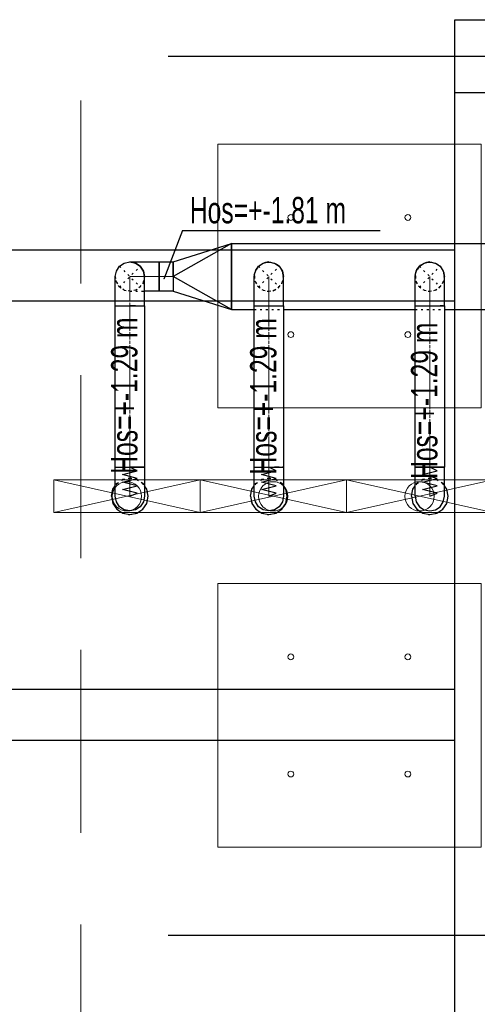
# Model space of a CAD drawing. Header units: centimetres. Extents: x -228435 to 46820, y -89367 to 152985.
# Tile 98 of 252: x -14293 to -11165, y 34528 to 41250. Entities that reach past the tile are written whole.
import ezdxf

# ---------------------------------------------------------------- set-up
doc = ezdxf.new("R2010")
doc.units = ezdxf.units.CM
doc.header["$LTSCALE"] = 50
doc.header["$PDMODE"] = 35
doc.header["$PDSIZE"] = 0.1
for name, pattern in [('Balustrady$0$DASHED', [0.75, 0.5, -0.25]), ('CADVENT_CENTERLINE', [9.9, 7.4, -1, 0.5, -1]), ('CADVENT_HIDDEN', [0.8, 0.25, -0.55]), ('Kondygnacja  -0_5$0$HIDDEN', [9.525, 6.35, -3.175]), ('Kondygnacja  -0_5$0$HIDDEN2', [4.7625, 3.175, -1.5875]), ('Osie rzutów$0$DASHDOT2', [12.7, 6.35, -3.175, 0, -3.175])]:
    doc.linetypes.add(name, pattern=pattern)
doc.layers.get('0').update_dxf_attribs({"color": 8})
doc.layers.get('DEFPOINTS').update_dxf_attribs({"color": 8})
for name, color, linetype in [('01-103-Went PP_poziom-0_5$0$L_Nawiew', 3, 'Continuous'), ('bgde-nawiewDETAILS', 1, 'Continuous'), ('bgde-nawiewEXP', 1, 'Continuous'), ('bgde-nawiewHIDDEN', 1, 'Continuous'), ('bgde-tekst', 7, 'Continuous'), ('Kondygnacja  -0_5$0$ARCH_KONSTR_POWYŻEJ RZUTU', 8, 'Kondygnacja  -0_5$0$HIDDEN'), ('Kondygnacja  -0_5$0$ARCH_KONSTR_POWYŻEJ RZUTU_IST', 8, 'Kondygnacja  -0_5$0$HIDDEN2'), ('Osie rzutów$0$ARCH_INFO_OSIE_IST', 8, 'Osie rzutów$0$DASHDOT2'), ('Osie rzutów$0$ARCH_INFO_OSIE_OPISY_IST', 8, 'Continuous')]:
    doc.layers.add(name, color=color, linetype=linetype)
for name, color, linetype, lineweight in [('bgde-nawiewCEN', 7, 'Continuous', 13), ('bgde_nawiewnik', 11, 'Continuous', 5), ('Kondygnacja  -0_5$0$ARCH_INFO_WYMIARY', 8, 'Continuous', 9), ('SU Lampy kwadratowe  -05$0$ARCH_SUFITY_PODWIESZANE', 8, 'Continuous', 9)]:
    doc.layers.add(name, color=color, linetype=linetype, lineweight=lineweight)
doc.styles.add('Kondygnacja  -0_5$0$Romans', font='Romans.shx', dxfattribs={"width": 0.7})
doc.dimstyles.new('Kondygnacja  -0_5$0$Wymiary 1-100', dxfattribs={"dimtxt": 12, "dimasz": 10, "dimexe": 5, "dimexo": 0, "dimgap": 4, "dimtad": 1, "dimrnd": 0.5, "dimzin": 12, "dimdsep": 46, "dimtxsty": 'Kondygnacja  -0_5$0$Romans', "dimblk": 'Kondygnacja  -0_5$0$_Oblique', "dimcen": 10, "dimdle": 10, "dimclrt": 55, "dimazin": 0, "dimtfac": 1, "dimtmove": 1, "dimatfit": 3, "dimfxl": 0, "dimtolj": 1, "dimtzin": 0, "dimarcsym": 0})

# ---------------------------------------------------------------- blocks, each defined once
blk = doc.blocks.new('Osie rzutów')
at = {"layer": 'Osie rzutów$0$ARCH_INFO_OSIE_IST', "ltscale": 10}
for p, q in [((4436.04, 8600), (15156.54, 8600)), ((4436.24, 8000), (15156.54, 8000))]:
    blk.add_line(p, q, dxfattribs=at)
blk = doc.blocks.new('SU Lampy kwadratowe  -05')
at = {"layer": 'SU Lampy kwadratowe  -05$0$ARCH_SUFITY_PODWIESZANE'}
for points in [[(10820, 8540), (11000, 8540), (11000, 8360), (10820, 8360)], [(10820, 8240), (11000, 8240), (11000, 8060), (10820, 8060)]]:
    blk.add_lwpolyline(points, close=True, dxfattribs=at)
for centre in [(10870, 8490), (10950, 8490), (10870, 8410), (10950, 8410), (10870, 8190), (10950, 8190), (10870, 8110), (10950, 8110)]:
    blk.add_circle(centre, 2, dxfattribs=at)
blk = doc.blocks.new('Kondygnacja  -0_5$0$konstrukcja istniejąca -0.5')
at = {"layer": 'Kondygnacja  -0_5$0$ARCH_KONSTR_POWYŻEJ RZUTU_IST', "ltscale": 10}
for points in [[(11138, 8575), (10982, 8575), (10982, 8625), (11138, 8625), (11138, 8575)], [(10982, 7425), (10982, 8575)], [(9938, 8167.89), (10982, 8167.89)], [(10982, 8132.89), (9938, 8132.89)]]:
    blk.add_lwpolyline(points, dxfattribs=at)
at = {"layer": 'Kondygnacja  -0_5$0$ARCH_KONSTR_POWYŻEJ RZUTU_IST', "ltscale": 10, "elevation": 0}
for points in [[(9938, 8467.89), (10982, 8467.89)], [(10982, 8432.89), (9938, 8432.89)]]:
    blk.add_lwpolyline(points, dxfattribs=at)
blk = doc.blocks.new('Kondygnacja  -0_5$0$_Oblique')
at = {"color": 0, "linetype": 'ByBlock', "lineweight": -2}
blk.add_line((-0.5, -0.5), (0.5, 0.5), dxfattribs=at)
blk = doc.blocks.new('*D212')
at = {"layer": 'DEFPOINTS', "color": 0}
for p in [(-30586.3, 81900), (-30681.1, 12489.5), (9064, 12489.5)]:
    blk.add_point(p, dxfattribs=at)
at = {"layer": 'Kondygnacja  -0_5$0$ARCH_INFO_WYMIARY', "color": 0, "lineweight": -2}
for p, q in [((-30673.1, 81900), (-30686.1, 81900)), ((-30681.1, 81910), (-30681.1, 12479.5)), ((-30673.1, 12489.5), (-30686.1, 12489.5))]:
    blk.add_line(p, q, dxfattribs=at)
at = {"layer": 'Kondygnacja  -0_5$0$ARCH_INFO_WYMIARY', "color": 0, "lineweight": -2, "xscale": 10, "yscale": 10, "zscale": 10}
for p, rotation in [((-30681.1, 81900), 90), ((-30681.1, 12489.5), 270)]:
    blk.add_blockref('Kondygnacja  -0_5$0$_Oblique', p, dxfattribs=dict(at, rotation=rotation))
at = {"layer": 'Kondygnacja  -0_5$0$ARCH_INFO_WYMIARY', "color": 55, "insert": (-30691.1, 47194.8), "char_height": 12, "attachment_point": 5, "rotation": 90, "style": 'Kondygnacja  -0_5$0$Romans'}
blk.add_mtext('\\A1;69410.5', dxfattribs=at)
blk = doc.blocks.new('*a391')
at = {"layer": 'bgde-tekst'}
blk.add_line((0, 0), (1352, 0), dxfattribs=at)
blk = doc.blocks.new('A$C066D7839')
at = {"layer": 'bgde_nawiewnik'}
for p, q in [((-50, -11.15), (-50, 11.15)), ((-50, 11.15), (50, 11.15)), ((-50, -11.15), (50, 11.15)), ((50, -11.15), (-50, 11.15)), ((50, 11.15), (50, -11.15)), ((50, -11.15), (-50, -11.15))]:
    blk.add_line(p, q, dxfattribs=at)
blk.add_circle((0, 0), 10, dxfattribs=at)

msp = doc.modelspace()

# ---------------------------------------------------------------- linework, layer by layer
at = {"linetype": 'Balustrady$0$DASHED', "lineweight": 20, "ltscale": 50, "elevation": -6300}
msp.add_lwpolyline([(-19219.601, 53823.486), (-13875.468, 53823.486), (-13875.468, 34373.387), (-19219.601, 34373.387)], close=True, dxfattribs=at)
at = {"layer": 'bgde-nawiewCEN', "linetype": 'CADVENT_CENTERLINE', "ltscale": 0.06}
for p, q in [((-13340.031, 39495.952), (-13540.031, 39495.952)), ((-13540.031, 39295.952), (-13540.031, 39495.952)), ((-13245.031, 39495.952), (-13340.031, 39495.952)), ((-12590.031, 39296.017), (-12590.031, 39496.017)), ((-11490.031, 39296.017), (-11490.031, 39496.017)), ((-13540.031, 39295.952), (-13540.031, 38196.041)), ((-12590.031, 39295.952), (-12590.031, 38196.041)), ((-11490.031, 39295.952), (-11490.031, 38196.041)), ((-13540.031, 38196.041), (-13540.031, 38177.345)), ((-12590.031, 38196.041), (-12590.031, 38177.345)), ((-11490.031, 38196.041), (-11490.031, 38177.345)), ((-13540.031, 38177.345), (-13540.031, 38126.234)), ((-13540.031, 38126.234), (-13540.031, 38098.441)), ((-12590.031, 38177.345), (-12590.031, 38126.234)), ((-12590.031, 38126.234), (-12590.031, 38098.441)), ((-11490.031, 38177.345), (-11490.031, 38126.234)), ((-11490.031, 38126.234), (-11490.031, 38098.441)), ((-13540.031, 38098.441), (-13540.031, 38074.915)), ((-13540.031, 38074.915), (-13540.031, 38055.3)), ((-13540.031, 38055.3), (-13540.031, 38039.241)), ((-12590.031, 38098.441), (-12590.031, 38074.915)), ((-12590.031, 38074.915), (-12590.031, 38055.3)), ((-12590.031, 38055.3), (-12590.031, 38039.241)), ((-11490.031, 38098.441), (-11490.031, 38074.915)), ((-11490.031, 38074.915), (-11490.031, 38055.3)), ((-11490.031, 38055.3), (-11490.031, 38039.241)), ((-13540.031, 38039.241), (-13540.031, 38026.382)), ((-13540.031, 38026.382), (-13540.031, 38016.367)), ((-13540.031, 38016.367), (-13540.031, 38008.841)), ((-13540.031, 38008.841), (-13540.031, 38003.448)), ((-13540.031, 38003.448), (-13540.031, 37999.834)), ((-13540.031, 37999.834), (-13540.031, 37997.641)), ((-13540.031, 37997.641), (-13540.031, 37996.515)), ((-13540.031, 37996.515), (-13540.031, 37996.041)), ((-12590.031, 38039.241), (-12590.031, 38026.382)), ((-12590.031, 38026.382), (-12590.031, 38016.367)), ((-12590.031, 38016.367), (-12590.031, 38008.841)), ((-12590.031, 38008.841), (-12590.031, 38003.448)), ((-12590.031, 38003.448), (-12590.031, 37999.834)), ((-12590.031, 37999.834), (-12590.031, 37997.641)), ((-12590.031, 37997.641), (-12590.031, 37996.515)), ((-12590.031, 37996.515), (-12590.031, 37996.041)), ((-11490.031, 38039.241), (-11490.031, 38026.382)), ((-11490.031, 38026.382), (-11490.031, 38016.367)), ((-11490.031, 38016.367), (-11490.031, 38008.841)), ((-11490.031, 38008.841), (-11490.031, 38003.448)), ((-11490.031, 38003.448), (-11490.031, 37999.834)), ((-11490.031, 37999.834), (-11490.031, 37997.641)), ((-11490.031, 37997.641), (-11490.031, 37996.515)), ((-11490.031, 37996.515), (-11490.031, 37996.041))]:
    msp.add_line(p, q, dxfattribs=at)
at = {"layer": 'bgde-nawiewDETAILS', "linetype": 'CADVENT_HIDDEN'}
for p, q in [((-13610.742, 39425.241), (-13469.321, 39566.663)), ((-13610.742, 39566.663), (-13469.321, 39425.241)), ((-12660.742, 39425.306), (-12519.321, 39566.728)), ((-12660.742, 39566.728), (-12519.321, 39425.306)), ((-11560.742, 39425.306), (-11419.321, 39566.728)), ((-11560.742, 39566.728), (-11419.321, 39425.306))]:
    msp.add_line(p, q, dxfattribs=at)
at = {"layer": 'bgde-nawiewEXP', "linetype": 'Continuous'}
for points in [[(-13245.031, 39495.952), (-13245.031, 39595.952), (-12845.031, 39720.952)], [(-12845.032, 39720.952), (-12845.032, 39720.952)], [(-13540.031, 39595.952), (-13501.763, 39588.34), (-13469.321, 39566.663), (-13447.643, 39534.22), (-13440.031, 39495.952), (-13447.643, 39534.22), (-13469.321, 39566.663), (-13501.763, 39588.34)], [(-13340.031, 39395.952), (-13340.031, 39595.952), (-13245.031, 39595.952), (-13245.031, 39395.952)], [(-13245.031, 39395.952), (-12845.031, 39270.952), (-13245.031, 39495.952), (-13245.031, 39403.564)], [(-12845.03, 39270.952), (-12845.03, 39270.952)], [(-13640.031, 37996.041), (-13640.031, 38196.041), (-13440.031, 38196.041), (-13440.031, 37996.041), (-13447.643, 37957.773), (-13469.321, 37925.33), (-13501.763, 37903.653), (-13540.031, 37896.041), (-13578.3, 37903.653), (-13610.742, 37925.33), (-13632.419, 37957.773)], [(-12690.031, 38126.234), (-12690.031, 38196.041), (-12497.643, 38196.041), (-12497.643, 38196.041), (-12490.031, 38196.041), (-12490.031, 37996.041), (-12497.643, 37957.773), (-12519.321, 37925.33), (-12551.763, 37903.653), (-12590.031, 37896.041), (-12628.3, 37903.653), (-12660.742, 37925.33), (-12682.419, 37957.773), (-12690.031, 37996.041), (-12690.031, 38098.441)]]:
    msp.add_lwpolyline(points, close=True, dxfattribs=at)
for points in [[(-12845.032, 39720.952), (-1249.893, 39721.004)], [(-12845.032, 39720.952), (-12845.032, 39720.952)], [(-12845.032, 39720.952), (-12845.03, 39270.952), (-12845.03, 39270.952), (-12845.031, 39491.232)], [(-12845.031, 39270.952), (-12845.031, 39720.952)], [(-13640.031, 39295.952), (-13640.031, 39495.952), (-13632.419, 39534.22), (-13610.742, 39566.663), (-13578.3, 39588.34), (-13540.031, 39595.952), (-13501.763, 39588.34)], [(-13640.031, 39495.952), (-13632.419, 39534.22), (-13610.742, 39566.663), (-13578.3, 39588.34), (-13540.031, 39595.952), (-13340.031, 39595.952), (-13340.031, 39395.952), (-13440.031, 39395.952)], [(-13640.031, 39495.952), (-13632.419, 39534.22), (-13610.742, 39566.663), (-13578.3, 39588.34), (-13540.031, 39595.952), (-13501.763, 39588.34)], [(-13501.763, 39295.952), (-13440.031, 39295.952), (-13440.031, 39495.952), (-13447.643, 39534.22), (-13469.321, 39566.663), (-13501.763, 39588.34), (-13540.031, 39595.952)], [(-12660.742, 39566.728), (-12628.3, 39588.405), (-12590.031, 39596.017), (-12612.812, 39591.486)], [(-12657.635, 39568.014), (-12652.545, 39574.068), (-12617.918, 39592.05), (-12594.777, 39594.051)], [(-12590.031, 39596.017), (-12551.763, 39588.405), (-12545.186, 39584.011)], [(-12590.031, 39596.017), (-12551.763, 39588.405), (-12519.321, 39566.728), (-12538.633, 39579.632)], [(-12586.925, 39594.73), (-12579.045, 39595.412), (-12541.844, 39583.641), (-12524.067, 39568.693)], [(-11560.742, 39566.728), (-11528.3, 39588.405), (-11490.031, 39596.017), (-11513.192, 39591.41)], [(-11557.718, 39567.98), (-11552.819, 39573.848), (-11518.255, 39591.952), (-11494.735, 39594.069)], [(-11490.031, 39596.017), (-11451.763, 39588.405), (-11445.407, 39584.158)], [(-11490.031, 39596.017), (-11451.763, 39588.405), (-11419.321, 39566.728), (-11438.955, 39579.847)], [(-11487.007, 39594.764), (-11479.394, 39595.449), (-11442.152, 39583.81), (-11424.024, 39568.676)], [(-12690.031, 39496.017), (-12682.419, 39534.285), (-12660.742, 39566.728), (-12673.646, 39547.415)], [(-12690.031, 39296.017), (-12690.031, 39496.017), (-12682.419, 39534.285), (-12678.025, 39540.862)], [(-12689.426, 39507.004), (-12677.656, 39544.204), (-12662.708, 39561.982)], [(-12660.742, 39566.728), (-12628.3, 39588.405), (-12620.542, 39589.948)], [(-12519.321, 39566.728), (-12497.643, 39534.285), (-12496.1, 39526.528)], [(-12519.321, 39566.728), (-12497.643, 39534.285), (-12490.031, 39496.017)], [(-12518.034, 39563.621), (-12511.98, 39558.531), (-12493.998, 39523.903), (-12491.997, 39500.763)], [(-11590.031, 39496.017), (-11582.419, 39534.285), (-11560.742, 39566.728), (-11573.862, 39547.093)], [(-11590.031, 39296.017), (-11590.031, 39496.017), (-11582.419, 39534.285), (-11578.172, 39540.641)], [(-11589.464, 39506.655), (-11577.824, 39543.896), (-11562.69, 39562.024)], [(-11560.742, 39566.728), (-11528.3, 39588.405), (-11520.802, 39589.896)], [(-11419.321, 39566.728), (-11397.643, 39534.285), (-11396.152, 39526.788)], [(-11419.321, 39566.728), (-11397.643, 39534.285), (-11390.031, 39496.017), (-11394.638, 39519.178)], [(-11418.068, 39563.703), (-11412.2, 39558.804), (-11394.097, 39524.24), (-11391.98, 39500.721)], [(-12690.031, 39296.017), (-12490.031, 39296.017), (-12490.031, 39496.017), (-12494.563, 39518.797)], [(-12689.426, 39507.004), (-12688.745, 39499.124)], [(-11589.464, 39506.655), (-11588.779, 39499.041)], [(-11397.643, 39296.017), (-11390.031, 39296.017), (-11390.031, 39496.017)], [(-13640.031, 38196.041), (-13640.031, 39295.952), (-13501.763, 39295.952)], [(-13640.031, 39295.952), (-13501.763, 39295.952)], [(-13501.763, 39295.952), (-13540.031, 39295.952)], [(-13501.763, 39295.952), (-13540.031, 39295.952)], [(-13501.763, 39295.952), (-13440.031, 39295.952), (-13440.031, 38196.041), (-13501.763, 38196.041)], [(-12845.03, 39270.952), (-12690.031, 39270.953)], [(-12690.031, 38196.041), (-12690.031, 39295.952), (-12490.031, 39295.952), (-12490.031, 38196.041), (-12497.643, 38196.041)], [(-12490.031, 39270.954), (-11590.031, 39270.958)], [(-11590.031, 39296.017), (-11397.643, 39296.017)], [(-11590.031, 37996.041), (-11582.419, 37957.773), (-11560.742, 37925.33), (-11528.3, 37903.653), (-11490.031, 37896.041), (-11451.763, 37903.653), (-11419.321, 37925.33), (-11397.643, 37957.773), (-11390.031, 37996.041), (-11390.031, 38196.041), (-11490.031, 38196.041), (-11490.031, 38196.041), (-11590.031, 38196.041), (-11590.031, 39295.952), (-11397.643, 39295.952)], [(-11397.643, 39296.017), (-11419.321, 39296.017)], [(-11397.643, 39295.952), (-11419.321, 39295.952)], [(-11397.643, 39295.952), (-11390.031, 39295.952), (-11390.031, 38196.041), (-11397.643, 38196.041)], [(-11390.031, 39270.959), (-10367.431, 39270.963)], [(-13640.031, 38196.041), (-13501.763, 38196.041)], [(-13501.763, 38196.041), (-13540.031, 38196.041)], [(-13501.763, 38196.041), (-13469.321, 38196.041)], [(-12690.031, 38196.041), (-12519.321, 38196.041)], [(-12519.321, 38196.041), (-12551.763, 38196.041)], [(-12519.321, 38196.041), (-12497.643, 38196.041), (-12497.643, 38196.041), (-12490.031, 38196.041)], [(-11590.031, 37996.041), (-11590.031, 38196.041), (-11451.763, 38196.041), (-11451.763, 38196.041), (-11397.643, 38196.041)], [(-11397.643, 38196.041), (-11419.321, 38196.041)], [(-11397.643, 38196.041), (-11390.031, 38196.041)], [(-13665.031, 37996.041), (-13655.516, 37948.206), (-13628.42, 37907.653), (-13587.867, 37880.556), (-13540.031, 37871.041), (-13492.196, 37880.556), (-13451.643, 37907.653), (-13424.546, 37948.206), (-13415.031, 37996.041), (-13424.546, 38043.877), (-13440.031, 38067.051)], [(-13665.031, 37996.041), (-13655.516, 38043.877), (-13640.031, 38067.051)], [(-12715.031, 37996.041), (-12705.516, 37948.206), (-12678.42, 37907.653), (-12637.867, 37880.556), (-12590.031, 37871.041), (-12542.196, 37880.556), (-12501.643, 37907.653), (-12474.546, 37948.206), (-12465.031, 37996.041), (-12474.546, 38043.877), (-12490.031, 38067.051)], [(-12715.031, 37996.041), (-12705.516, 38043.877), (-12690.031, 38067.051)], [(-11615.031, 37996.041), (-11605.516, 37948.206), (-11578.42, 37907.653), (-11537.867, 37880.556), (-11490.031, 37871.041), (-11442.196, 37880.556), (-11401.643, 37907.653), (-11374.546, 37948.206), (-11365.031, 37996.041), (-11374.546, 38043.877), (-11390.031, 38067.051)], [(-11615.031, 37996.041), (-11605.516, 38043.877), (-11590.031, 38067.051)]]:
    msp.add_lwpolyline(points, dxfattribs=at)
at = {"layer": 'bgde-nawiewEXP'}
for points in [[(-13540.031, 37996.041), (-13490.031, 38017.339), (-13590.031, 38042.701), (-13490.031, 38067.921), (-13590.031, 38093.206), (-13490.031, 38118.741), (-13590.031, 38144.1), (-13490.031, 38169.559), (-13540.031, 38196.041)], [(-12590.031, 37996.041), (-12540.031, 38017.339), (-12640.031, 38042.701), (-12540.031, 38067.921), (-12640.031, 38093.206), (-12540.031, 38118.741), (-12640.031, 38144.1), (-12540.031, 38169.559), (-12590.031, 38196.041)], [(-11490.031, 37996.041), (-11440.031, 38017.339), (-11540.031, 38042.701), (-11440.031, 38067.921), (-11540.031, 38093.206), (-11440.031, 38118.741), (-11540.031, 38144.1), (-11440.031, 38169.559), (-11490.031, 38196.041)]]:
    msp.add_lwpolyline(points, dxfattribs=at)
at = {"layer": 'bgde-nawiewHIDDEN', "linetype": 'CADVENT_HIDDEN'}
for points in [[(-12845.032, 39720.952), (-12845.031, 39491.232)], [(-12594.777, 39594.051), (-12586.925, 39594.73)], [(-11494.735, 39594.069), (-11487.007, 39594.764)], [(-12678.025, 39540.862), (-12673.646, 39547.415)], [(-12662.708, 39561.982), (-12657.635, 39568.014)], [(-12620.542, 39589.948), (-12612.812, 39591.486)], [(-12545.186, 39584.011), (-12538.633, 39579.632)], [(-12524.067, 39568.693), (-12518.034, 39563.621)], [(-12496.1, 39526.528), (-12494.563, 39518.797)], [(-11578.172, 39540.641), (-11573.862, 39547.093)], [(-11562.69, 39562.024), (-11557.718, 39567.98)], [(-11520.802, 39589.896), (-11513.192, 39591.41)], [(-11445.407, 39584.158), (-11438.955, 39579.847)], [(-11424.024, 39568.676), (-11418.068, 39563.703)], [(-11396.152, 39526.788), (-11394.638, 39519.178)], [(-12690.031, 39496.017), (-12682.419, 39457.749), (-12660.742, 39425.306), (-12628.3, 39403.629), (-12590.031, 39396.017), (-12551.763, 39403.629), (-12519.321, 39425.306), (-12497.643, 39457.749), (-12490.031, 39496.017)], [(-12688.745, 39499.124), (-12686.064, 39468.131), (-12668.083, 39433.503), (-12638.218, 39408.393), (-12601.018, 39396.622), (-12562.145, 39399.984), (-12527.517, 39417.966), (-12502.407, 39447.83), (-12490.637, 39485.03), (-12491.997, 39500.763)], [(-11590.031, 39496.017), (-11582.419, 39457.749), (-11560.742, 39425.306), (-11528.3, 39403.629), (-11490.031, 39396.017), (-11451.763, 39403.629), (-11419.321, 39425.306), (-11397.643, 39457.749), (-11390.031, 39496.017)], [(-11588.779, 39499.041), (-11585.966, 39467.794), (-11567.863, 39433.229), (-11537.911, 39408.224), (-11500.669, 39396.584), (-11461.808, 39400.082), (-11427.244, 39418.185), (-11402.239, 39448.138), (-11390.599, 39485.379), (-11391.98, 39500.721)], [(-13540.031, 39395.952), (-13440.031, 39395.952)], [(-12690.031, 39270.953), (-12490.031, 39270.954)], [(-11590.031, 39270.958), (-11390.031, 39270.959)], [(-13665.031, 37996.041), (-13655.516, 37948.206), (-13628.42, 37907.653), (-13587.867, 37880.556), (-13540.031, 37871.041), (-13492.196, 37880.556), (-13451.643, 37907.653), (-13424.546, 37948.206), (-13415.031, 37996.041), (-13424.546, 38043.877), (-13451.643, 38084.429), (-13492.196, 38111.526), (-13540.031, 38121.041), (-13587.867, 38111.526), (-13628.42, 38084.429), (-13640.031, 38067.051)], [(-13665.031, 37996.041), (-13655.516, 38043.877), (-13628.42, 38084.429), (-13587.867, 38111.526), (-13540.031, 38121.041), (-13492.196, 38111.526), (-13451.643, 38084.429), (-13440.031, 38067.051)], [(-12715.031, 37996.041), (-12705.516, 37948.206), (-12678.42, 37907.653), (-12637.867, 37880.556), (-12590.031, 37871.041), (-12542.196, 37880.556), (-12501.643, 37907.653), (-12474.546, 37948.206), (-12465.031, 37996.041), (-12474.546, 38043.877), (-12501.643, 38084.429), (-12542.196, 38111.526), (-12590.031, 38121.041), (-12637.867, 38111.526), (-12678.42, 38084.429), (-12690.031, 38067.051)], [(-12715.031, 37996.041), (-12705.516, 38043.877), (-12678.42, 38084.429), (-12637.867, 38111.526), (-12590.031, 38121.041), (-12542.196, 38111.526), (-12501.643, 38084.429), (-12490.031, 38067.051)], [(-11615.031, 37996.041), (-11605.516, 37948.206), (-11578.42, 37907.653), (-11537.867, 37880.556), (-11490.031, 37871.041), (-11442.196, 37880.556), (-11401.643, 37907.653), (-11374.546, 37948.206), (-11365.031, 37996.041), (-11374.546, 38043.877), (-11401.643, 38084.429), (-11442.196, 38111.526), (-11490.031, 38121.041), (-11537.867, 38111.526), (-11578.42, 38084.429), (-11590.031, 38067.051)], [(-11615.031, 37996.041), (-11605.516, 38043.877), (-11578.42, 38084.429), (-11537.867, 38111.526), (-11490.031, 38121.041), (-11442.196, 38111.526), (-11401.643, 38084.429), (-11390.031, 38067.051)]]:
    msp.add_lwpolyline(points, dxfattribs=at)
msp.add_lwpolyline([(-13640.031, 39495.952), (-13632.419, 39457.684), (-13610.742, 39425.241), (-13578.3, 39403.564), (-13540.031, 39395.952), (-13501.763, 39403.564), (-13469.321, 39425.241), (-13447.643, 39457.684), (-13440.031, 39495.952), (-13447.643, 39457.684), (-13469.321, 39425.241), (-13501.763, 39403.564), (-13540.031, 39395.952), (-13578.3, 39403.564), (-13610.742, 39425.241), (-13632.419, 39457.684)], close=True, dxfattribs=at)
at = {"layer": 'bgde-tekst'}
msp.add_lwpolyline([(-13180.32, 39810.04), (-13307.362, 39478.731), (-13307.362, 39478.731)], dxfattribs=at)
at = {"layer": 'bgde-tekst', "elevation": 1920}
msp.add_lwpolyline([(-13180.32, 39810.04), (-13307.362, 39478.731), (-13307.362, 39478.731)], dxfattribs=at)

# ---------------------------------------------------------------- block references
at = {"layer": '01-103-Went PP_poziom-0_5$0$L_Nawiew', "xscale": 10, "yscale": 10, "zscale": 10}
for p in [(-13560.036, 37996.041, -359.816), (-12560.036, 37996.041, -359.816), (-11560.036, 37996.041, -359.816)]:
    msp.add_blockref('A$C066D7839', p, dxfattribs=at)
at = {"layer": 'bgde-tekst'}
for p in [(-13180.32, 39810.04), (-13180.32, 39810.04, 1920)]:
    msp.add_blockref('*a391', p, dxfattribs=at)
at = {"layer": 'Kondygnacja  -0_5$0$ARCH_KONSTR_POWYŻEJ RZUTU', "xscale": 10, "yscale": 10, "zscale": 10}
msp.add_blockref('Kondygnacja  -0_5$0$konstrukcja istniejąca -0.5', (-121140, -45000), dxfattribs=at)
at = {"layer": 'Osie rzutów$0$ARCH_INFO_OSIE_OPISY_IST', "xscale": 10, "yscale": 10, "zscale": 10}
msp.add_blockref('Osie rzutów', (-121140, -45000), dxfattribs=at)
at = {"layer": 'SU Lampy kwadratowe  -05$0$ARCH_SUFITY_PODWIESZANE', "xscale": 10, "yscale": 10, "zscale": 10}
msp.add_blockref('SU Lampy kwadratowe  -05', (-121140, -45000), dxfattribs=at)

# ---------------------------------------------------------------- texts
at = {"layer": 'bgde-tekst', "width": 0.7}
for p in [(-13130.32, 39860.04), (-13130.32, 39860.04, 1920)]:
    msp.add_text('Hos=+-1.81 m ', height=180, dxfattribs=at).set_placement(p)
for p in [(-13488.263, 38149.662, -172.959), (-12538.263, 38144.652, -172.959), (-11438.263, 38114.595, -172.959)]:
    msp.add_text('Hos=+-1.29 m ', height=180, rotation=90, dxfattribs=at).set_placement(p)

# ---------------------------------------------------------------- dimensions: what is measured, and where the dimension line sits
at = {"layer": 'Kondygnacja  -0_5$0$ARCH_INFO_WYMIARY'}
dim = msp.add_linear_dim(base=(-30681.114, 12489.5), p1=(-30586.301, 81900), p2=(9064, 12489.5), angle=90, dimstyle='Kondygnacja  -0_5$0$Wymiary 1-100', dxfattribs=at)
dim.commit()
dim.dimension.update_dxf_attribs({"geometry": '*D212', "text_midpoint": (-30691.114, 47194.75)})

doc.saveas('drawing.dxf')
